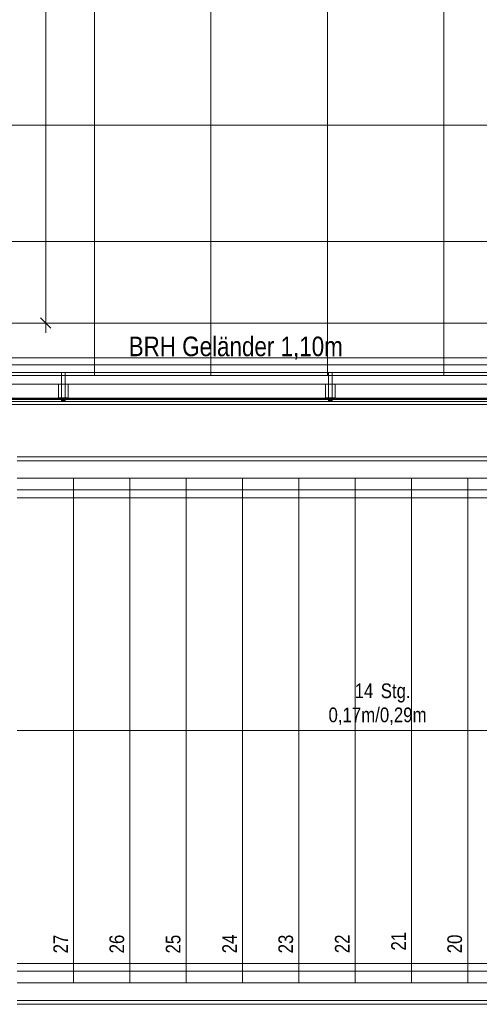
# Model space of a CAD drawing. Extents: x -620 to 300, y 62 to 1107.
# Tile 9 of 109: x -391 to -344, y 141 to 242. Entities that reach past the tile are written whole.
import ezdxf
from ezdxf.lldxf.tags import DXFTag

# ---------------------------------------------------------------- set-up
doc = ezdxf.new("R2010")
doc.units = 0
doc.layers.get('0').update_dxf_attribs({"lineweight": 35})
for name, color, linetype, lineweight, true_color in [('30 -33 Aussenwände- 7 Fassade_ Elemente', 7, 'Continuous', 9, 0x00aacc), ('30 -34 Innenwände- 6 Elemente', 7, 'Continuous', 9, 0xff6633), ('30 -35 Decken- 2.2 Treppen Außen', 7, 'Continuous', 9, 0x009999), ('30 -36 Dächer- 3 Dachbeläge', 7, 'Continuous', 15, 0x9999ff), ('30 -36 Dächer- 4 Dachbekleidungen', 7, 'Continuous', 9, 0xccccff), ('70 -72 Beschriftung- 1 Beschriftung allgemein', 7, 'Continuous', 9, 0xff6633), ('70 -75 Raumstempel- 1 Raumstempel', 1, 'Continuous', 50, 0xff0000), ('70 -76 Bemaßung- 2 Allgemein', 9, 'Continuous', 5, 0x808080)]:
    doc.layers.add(name, color=color, linetype=linetype, lineweight=lineweight, true_color=true_color)
doc.layers.add('60- 61 allgemeine Ausstattung- 4 Terrassen', color=7, linetype='Continuous', lineweight=9)
doc.layers.add('70 -71 Achsen- 1 Gebäudeachsen', color=7, linetype='STRICHPUNKT2-A06G9G5P8I', lineweight=18)
doc.styles.get("Standard").update_dxf_attribs({"font": 'ARIALN.TTF'})
tags = doc.linetypes.add('STRICHPUNKT2-A06G9G5P8I', pattern=[12.7, 6.35, -3.175, 0, -3.175]).pattern_tags.tags
tags[10:11] = [DXFTag(74, 4), DXFTag(75, 0), DXFTag(340, '0'), DXFTag(46, 0.0), DXFTag(50, 0.0), DXFTag(44, 0.0), DXFTag(45, 0.0)]
tags[8:9] = [DXFTag(74, 4), DXFTag(75, 0), DXFTag(340, '0'), DXFTag(46, 0.0), DXFTag(50, 0.0), DXFTag(44, 0.0), DXFTag(45, 0.0)]
tags[6:7] = [DXFTag(74, 4), DXFTag(75, 0), DXFTag(340, '0'), DXFTag(46, 0.0), DXFTag(50, 0.0), DXFTag(44, 0.0), DXFTag(45, 0.0)]
tags[4:5] = [DXFTag(74, 4), DXFTag(75, 0), DXFTag(340, '0'), DXFTag(46, 0.0), DXFTag(50, 0.0), DXFTag(44, 0.0), DXFTag(45, 0.0)]

# ---------------------------------------------------------------- blocks, each defined once
blk = doc.blocks.new('Referenz-A06G9G5R8I')
at = {"layer": '30 -33 Aussenwände- 7 Fassade_ Elemente', "color": 0, "linetype": 'Continuous', "ltscale": 0.13}
blk.add_line((31.72, 203.13), (-395.08, 203.13), dxfattribs=at)
at = {"layer": '30 -34 Innenwände- 6 Elemente', "color": 0, "linetype": 'Continuous', "ltscale": 0.13}
for p, q in [((31.12, 206.63), (-399.28, 206.63)), ((-398.48, 205.83), (31.12, 205.83)), ((31.12, 204.63), (-397.28, 204.63)), ((-395.48, 202.83), (31.12, 202.83))]:
    blk.add_line(p, q, dxfattribs=at)
at = {"layer": '30 -35 Decken- 2.2 Treppen Außen', "color": 0, "linetype": 'Continuous', "ltscale": 0.13}
for p, q in [((-210.68, 197.13), (-391.48, 197.13)), ((-391.48, 196.73), (-210.68, 196.73)), ((-385.68, 194.93), (-391.48, 194.93)), ((-391.48, 194.93), (-210.68, 194.93)), ((-385.68, 194.93), (-385.68, 142.93)), ((-379.88, 194.93), (-385.68, 194.93)), ((-379.88, 194.93), (-379.88, 142.93)), ((-374.08, 194.93), (-379.88, 194.93)), ((-374.08, 194.93), (-374.08, 142.93)), ((-368.28, 194.93), (-374.08, 194.93)), ((-368.28, 194.93), (-368.28, 142.93)), ((-362.48, 194.93), (-368.28, 194.93)), ((-356.68, 194.93), (-362.48, 194.93)), ((-362.48, 194.93), (-362.48, 142.93)), ((-356.68, 194.93), (-356.68, 142.93)), ((-350.88, 194.93), (-356.68, 194.93)), ((-345.08, 194.93), (-350.88, 194.93)), ((-350.88, 194.93), (-350.88, 142.93)), ((-345.08, 194.93), (-345.08, 142.93)), ((-339.28, 194.93), (-345.08, 194.93)), ((-391.48, 193.73), (-210.68, 193.73)), ((-210.68, 192.93), (-391.48, 192.93)), ((-210.68, 168.93), (-391.48, 168.93)), ((-210.68, 144.93), (-391.48, 144.93)), ((-391.48, 144.13), (-210.68, 144.13)), ((-385.68, 142.93), (-391.48, 142.93)), ((-210.68, 142.93), (-391.48, 142.93)), ((-379.88, 142.93), (-385.68, 142.93)), ((-374.08, 142.93), (-379.88, 142.93)), ((-368.28, 142.93), (-374.08, 142.93)), ((-362.48, 142.93), (-368.28, 142.93)), ((-356.68, 142.93), (-362.48, 142.93)), ((-350.88, 142.93), (-356.68, 142.93)), ((-345.08, 142.93), (-350.88, 142.93)), ((-339.28, 142.93), (-345.08, 142.93)), ((-391.48, 141.13), (-210.68, 141.13)), ((-391.48, 140.73), (-210.68, 140.73))]:
    blk.add_line(p, q, dxfattribs=at)
at = {"layer": '30 -36 Dächer- 3 Dachbeläge', "color": 0, "linetype": 'Continuous', "ltscale": 0.15}
for p, q in [((-398.48, 205.83), (31.12, 205.83)), ((31.12, 202.53), (-398.48, 202.53))]:
    blk.add_line(p, q, dxfattribs=at)
at = {"layer": '30 -36 Dächer- 3 Dachbeläge', "color": 0, "lineweight": 9}
for p, q in [((-386.53, 203.23), (-386.93, 203.23)), ((-386.93, 203.23), (-386.93, 202.83)), ((-386.53, 202.83), (-386.53, 203.23)), ((-359.03, 203.23), (-359.43, 203.23)), ((-359.43, 203.23), (-359.43, 202.83)), ((-359.03, 202.83), (-359.03, 203.23))]:
    blk.add_line(p, q, dxfattribs=at)
at = {"layer": '30 -36 Dächer- 3 Dachbeläge', "color": 0, "lineweight": 0}
for points in [[(-386.93, 202.83), (-386.93, 203.23), (-386.53, 202.83)], [(-386.53, 202.83), (-386.93, 203.23), (-386.53, 203.23)], [(-359.43, 202.83), (-359.43, 203.23), (-359.03, 202.83)], [(-359.03, 202.83), (-359.43, 203.23), (-359.03, 203.23)]]:
    blk.add_solid(points, dxfattribs=at)
at = {"layer": '30 -36 Dächer- 4 Dachbekleidungen', "color": 0, "linetype": 'Continuous', "ltscale": 0.13}
for p, q in [((31.12, 206.63), (-399.28, 206.63)), ((-398.48, 205.83), (31.12, 205.83)), ((-386.53, 205.83), (-386.93, 205.83)), ((-386.93, 205.83), (-386.93, 204.63)), ((-386.53, 204.63), (-386.53, 205.83)), ((-359.03, 205.83), (-359.43, 205.83)), ((-359.43, 205.83), (-359.43, 204.63)), ((-359.03, 204.63), (-359.03, 205.83)), ((31.12, 204.63), (-397.28, 204.63)), ((-387.23, 204.63), (-387.23, 203.23)), ((-386.93, 203.23), (-386.93, 204.63)), ((-386.53, 204.63), (-386.53, 203.23)), ((-386.23, 204.63), (-386.23, 203.23)), ((-359.73, 204.63), (-359.73, 203.23)), ((-359.43, 203.23), (-359.43, 204.63)), ((-359.03, 204.63), (-359.03, 203.23)), ((-358.73, 204.63), (-358.73, 203.23)), ((-387.23, 203.23), (-386.93, 203.23)), ((-386.53, 203.23), (-386.93, 203.23)), ((-386.23, 203.23), (-386.53, 203.23)), ((-359.73, 203.23), (-359.43, 203.23)), ((-359.03, 203.23), (-359.43, 203.23)), ((-358.73, 203.23), (-359.03, 203.23)), ((-395.48, 202.83), (31.12, 202.83))]:
    blk.add_line(p, q, dxfattribs=at)
at = {"layer": '60- 61 allgemeine Ausstattung- 4 Terrassen', "color": 0}
for p, q in [((-383.54, 205.53), (-383.54, 255.33)), ((-371.54, 205.53), (-371.54, 255.33)), ((-359.54, 205.53), (-359.54, 255.33)), ((-347.54, 205.53), (-347.54, 255.33)), ((-443.54, 231.33), (-138.06, 231.33)), ((-443.54, 219.33), (-138.06, 219.33)), ((-447.08, 207.33), (-138.06, 207.33)), ((-399.28, 205.53), (-138.06, 205.53))]:
    blk.add_line(p, q, dxfattribs=at)
at = {"layer": '60- 61 allgemeine Ausstattung- 4 Terrassen', "color": 0, "linetype": 'Continuous', "lineweight": 18, "ltscale": 0.18}
blk.add_line((31.12, 202.53), (-395.08, 202.53), dxfattribs=at)
at = {"layer": '70 -71 Achsen- 1 Gebäudeachsen', "color": 0, "linetype": 'STRICHPUNKT2-A06G9G5P8I', "ltscale": 0.18}
blk.add_line((-538.53, 210.93), (76.47, 210.93), dxfattribs=at)
at = {"layer": '70 -75 Raumstempel- 1 Raumstempel', "color": 0, "linetype": 'Continuous', "ltscale": 0.5}
blk.add_line((-401.48, 203.13), (31.72, 203.13), dxfattribs=at)
at = {"layer": '70 -76 Bemaßung- 2 Allgemein', "color": 0, "linetype": 'Continuous', "ltscale": 0.13}
for p, q in [((-388.54, 211.99), (-388.54, 374.87)), ((-388.54, 209.93), (-388.54, 211.99)), ((-391.04, 210.93), (-387.54, 210.93))]:
    blk.add_line(p, q, dxfattribs=at)
at = {"layer": '70 -76 Bemaßung- 2 Allgemein', "color": 0, "linetype": 'Continuous', "lineweight": 20, "ltscale": 0.2}
blk.add_line((-388.01, 210.4), (-389.07, 211.46), dxfattribs=at)
at = {"layer": '30 -35 Decken- 2.2 Treppen Außen', "color": 0, "linetype": 'ByBlock', "ltscale": 0.13, "char_height": 1.5103, "attachment_point": 1}
for s, insert, rotation in [('{\\fArial Narrow;14}', (-356.73, 173.79), 0.001), ('{\\fArial Narrow;Stg.}', (-354.04, 173.79), 0.001), ('{\\fArial Narrow;0,17m/0,29m}', (-359.42, 171.31), 0.001), ('{\\fArial Narrow;27}', (-387.76, 145.98), 90.001), ('{\\fArial Narrow;26}', (-381.98, 145.98), 90.001), ('{\\fArial Narrow;25}', (-376.18, 145.97), 90.001), ('{\\fArial Narrow;24}', (-370.36, 145.99), 90.001), ('{\\fArial Narrow;23}', (-364.58, 145.98), 90.001), ('{\\fArial Narrow;22}', (-358.76, 146), 90.001), ('{\\fArial Narrow;21}', (-352.96, 146.27), 90.001), ('{\\fArial Narrow;20}', (-347.18, 145.99), 90.001)]:
    blk.add_mtext(s, dxfattribs=dict(at, insert=insert, rotation=rotation))
at = {"layer": '70 -72 Beschriftung- 1 Beschriftung allgemein', "color": 0, "linetype": 'Continuous', "ltscale": 0.13, "insert": (-380, 209.53), "char_height": 2.0138, "attachment_point": 1}
blk.add_mtext('{\\fArial Narrow;BRH Geländer 1,10m}', dxfattribs=at)

msp = doc.modelspace()

# ---------------------------------------------------------------- block references
at = {"color": 8, "lineweight": 25, "ltscale": 0.25, "true_color": 0x808080}
msp.add_blockref('Referenz-A06G9G5R8I', (0, 0), dxfattribs=at)

doc.saveas('drawing.dxf')
